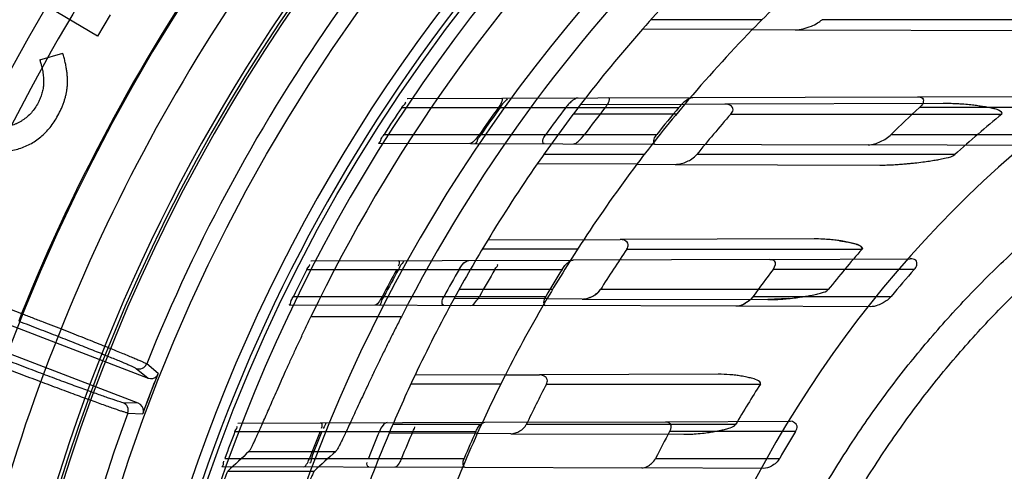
# Model space of a CAD drawing. Header units: millimetres. Extents: x 0 to 297, y 0 to 210.
# Tile 24 of 256: x 142.561 to 142.852, y 91.137 to 91.271. Entities that reach past the tile are written whole.
import ezdxf

# ---------------------------------------------------------------- set-up
doc = ezdxf.new("R2010")
doc.units = ezdxf.units.MM
doc.header["$LTSCALE"] = 16.335
doc.layers.get('0').update_dxf_attribs({"linetype": 'CONTINUOUS'})
for name, color, linetype in [('01_GLOBAL', 7, 'CONTINUOUS'), ('INTFCLR_144815', 7, 'CONTINUOUS'), ('INTFCLR_72935', 7, 'CONTINUOUS')]:
    doc.layers.add(name, color=color, linetype=linetype)

msp = doc.modelspace()

# ---------------------------------------------------------------- linework, layer by layer
at = {"color": 7, "linetype": 'Continuous'}
msp.add_circle((144.2368034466, 92.193132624), 3.04, dxfattribs=at)
at = {"color": 9, "linetype": 'Continuous'}
msp.add_arc((144.2368034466, 92.193132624), 3.001038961, 182.9674534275, 267.0325465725, dxfattribs=at)
at = {"layer": '01_GLOBAL', "color": 7, "linetype": 'Continuous'}
msp.add_circle((144.2368034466, 92.193132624), 3.08, dxfattribs=at)
at = {"layer": 'INTFCLR_144815', "color": 6, "linetype": 'Continuous'}
for p, q in [((142.5835771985, 91.26602330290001), (142.5570705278, 91.28182961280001)), ((142.5873398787, 91.27232750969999), (142.5835771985, 91.26602330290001)), ((142.5665295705, 91.2589967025), (142.573337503, 91.26097344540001)), ((142.4963545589, 91.2039211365), (142.5985844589, 91.16467875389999)), ((142.5957175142, 91.15721011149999), (142.4934768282, 91.19645663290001)), ((142.601283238, 91.16537463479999), (142.6015802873, 91.16604014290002)), ((142.5972574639, 91.15488713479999), (142.5970346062, 91.1541984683))]:
    msp.add_line(p, q, dxfattribs=at)
at = {"layer": 'INTFCLR_144815', "color": 9, "linetype": 'Continuous'}
for p, q in [((142.5370463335, 91.1930709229), (142.5611361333, 91.1838237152)), ((142.5611361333, 91.1838237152), (142.5602761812, 91.1815834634)), ((142.6736457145, 91.18286754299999), (142.6468510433, 91.18286754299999)), ((142.601600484, 91.16609030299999), (142.5981872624, 91.1688960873)), ((142.5951030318, 91.1675484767), (142.5985844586, 91.1646787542)), ((142.5957175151, 91.1572101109), (142.5912100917, 91.15740702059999)), ((142.5926004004, 91.15434181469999), (142.5970143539, 91.1541430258)), ((142.6284853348, 91.1429223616), (142.6541888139, 91.1429223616)), ((142.622276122, 91.1371196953), (142.6478238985, 91.1371196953))]:
    msp.add_line(p, q, dxfattribs=at)
at = {"layer": 'INTFCLR_144815', "color": 6, "linetype": 'Continuous'}
for radius in [0.5104906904, 0.4864760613]:
    msp.add_circle((143.076579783, 90.97690896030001), radius, dxfattribs=at)
for centre, radius, start, end in [((143.076579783, 90.97690896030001), 0.7037433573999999, 313.9937911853, 154.5150993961), ((143.076579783, 90.97690896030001), 0.6797433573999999, 312.9543589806, 154.5144414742), ((143.076579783, 90.97690896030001), 0.6747273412, 71.6563998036, 156.0440844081), ((143.076579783, 90.97690896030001), 0.6638812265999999, 70.9981667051, 162.0018332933), ((143.076579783, 90.97690896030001), 0.6572577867, 108.7136429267, 257.7559644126), ((143.076579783, 90.97690896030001), 0.5288304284, 45.0000000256, 314.9999999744), ((143.076579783, 90.97690896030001), 0.5278840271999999, 44.999999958, 315.000000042), ((143.076579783, 90.97690896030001), 0.5271191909, 44.99999997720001, 315.0000000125), ((143.076579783, 90.97690896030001), 0.4765351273, 115.6072723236, 154.3927276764), ((143.076579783, 90.97690896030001), 0.4525204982, 117.0737153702, 152.9262846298), ((143.076579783, 90.97690896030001), 0.488, 126.3221328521, 169.3673701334), ((143.0769374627, 90.9761686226), 0.62608, 144.5520789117, 158.3604875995), ((142.5959595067, 91.1697911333), 0.0024007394, 249.0980467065, 338.1112070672), ((143.076579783, 90.97690896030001), 0.5112679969, 158.2829108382, 159.7170891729), ((143.076579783, 90.97690896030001), 0.5112984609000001, 158.3705704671, 159.6294295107), ((142.5994459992, 91.16691916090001), 0.002400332, 248.9659346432, 319.9469726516), ((142.5903459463, 91.1551673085), 0.0024007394, 339.8892237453, 68.9019535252), ((142.594858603, 91.1549686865), 0.0024003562, 358.0529287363, 69.0332307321)]:
    msp.add_arc(centre, radius, start, end, dxfattribs=at)
at = {"layer": 'INTFCLR_144815', "color": 9, "linetype": 'Continuous'}
for centre, radius, start, end in [((143.076579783, 90.97690896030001), 0.6987965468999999, 71.617857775, 156.0236179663), ((143.0765797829, 90.97690896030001), 0.6907968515, 71.6178577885, 156.0236179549), ((143.076579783, 90.97690896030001), 0.6611483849, 70.768222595, 162.2317774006), ((143.076579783, 90.97690896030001), 0.6528896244, 125.9035433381, 247.5002459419), ((143.0765797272, 90.9769089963), 0.5889772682, 125.9035433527, 247.5002459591), ((143.076579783, 90.97690896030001), 0.6532473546, 137.7076787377, 162.2317774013), ((143.0765797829, 90.97690896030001), 0.5550226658, 128.484146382, 209.9999999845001), ((143.076579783, 90.97690896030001), 0.4911103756, 128.4841463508, 246.0405071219), ((143.0769374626, 90.9761686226), 0.6217776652, 144.6884762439, 158.2234804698), ((143.0765797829, 90.97690896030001), 0.5429069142, 138.4596802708, 165.5403197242), ((143.0769374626, 90.9761686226), 0.5818324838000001, 144.7941622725, 158.1121101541), ((143.0765797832, 90.9769089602), 0.555424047, 144.8720266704, 158.1279733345), ((143.0765797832, 90.9769089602), 0.5154788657, 144.86643825, 158.1335617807), ((143.0765797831, 90.97690896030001), 0.5554240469, 159.8720266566, 203.1279733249), ((143.076579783, 90.97690896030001), 0.5154788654, 159.8664381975, 203.1335617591)]:
    msp.add_arc(centre, radius, start, end, dxfattribs=at)
at = {"layer": 'INTFCLR_144815', "color": 6, "linetype": 'Continuous'}
for centre, major_axis, ratio, start_param, end_param in [((143.076579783, 90.27166696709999), (0, 1.0584006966), 0.7456587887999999, 0.6038052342, 0.6133947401), ((143.076579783, 90.3004464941), (0, 1.0152094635), 0.7456587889, 0.5919499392, 0.6021168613)]:
    msp.add_ellipse(centre, major_axis=major_axis, ratio=ratio, start_param=start_param, end_param=end_param, dxfattribs=at)
for points, knots in [([(142.5665295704, 91.2589967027), (142.5666300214, 91.25865362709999), (142.5668258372, 91.257984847), (142.5670918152, 91.2569999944), (142.5672923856, 91.25605065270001), (142.567467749, 91.25514637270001), (142.5675762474, 91.25428160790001), (142.5676614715, 91.2534625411), (142.5676788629, 91.25268239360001), (142.5676657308, 91.2516990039), (142.5675109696, 91.2504971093), (142.5671957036, 91.24907249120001), (142.5667017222, 91.2476553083), (142.5662591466, 91.24674540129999), (142.5660334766, 91.2462814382)], [0, 0, 0, 0, 0.08180034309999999, 0.1594588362, 0.2333335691, 0.3037802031, 0.3701372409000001, 0.4326959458, 0.4920982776, 0.5485763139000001, 0.6576061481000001, 0.7686073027, 0.8820124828, 1, 1, 1, 1]), ([(142.5721468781, 91.2429690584), (142.5723256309, 91.24332112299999), (142.57267818, 91.2440154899), (142.5731454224, 91.2450722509), (142.5735455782, 91.2461241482), (142.5739031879, 91.24716543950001), (142.5741916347, 91.2482029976), (142.5744227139, 91.2492345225), (142.5745885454, 91.2502594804), (142.5747073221, 91.25128548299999), (142.5747622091, 91.2523357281), (142.5747427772, 91.253426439), (142.5746654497, 91.2545674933), (142.5745272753, 91.25575423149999), (142.5743275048, 91.2569921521), (142.5740578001, 91.258276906), (142.5737311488, 91.2596138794), (142.5734705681, 91.26051386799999), (142.5733375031, 91.26097344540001)], [0, 0, 0, 0, 0.0637019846, 0.1256376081, 0.1863199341, 0.2452540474, 0.3032195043, 0.3599880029, 0.4157305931, 0.4706724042, 0.5265734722, 0.5852798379, 0.6465810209, 0.7110429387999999, 0.7779886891, 0.8488342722, 0.9228075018, 1, 1, 1, 1]), ([(142.5660334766, 91.2462814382), (142.5657359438, 91.2457567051), (142.5651501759, 91.2447236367), (142.5640605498, 91.2433351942), (142.5628294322, 91.24211404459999), (142.5616807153, 91.241250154), (142.5607102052, 91.2406520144), (142.559963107, 91.2402592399), (142.5592016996, 91.2399219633), (142.5584217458, 91.2396499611), (142.5576297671, 91.2394245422), (142.5568233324, 91.2392595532), (142.5560004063, 91.23914108), (142.5548835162, 91.23907269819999), (142.553466, 91.239131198), (142.551766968, 91.2394325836), (142.5505203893, 91.2398282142), (142.5498445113, 91.24010877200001), (142.5497116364, 91.2401659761)], [0, 0, 0, 0, 0.0938605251, 0.1847879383, 0.2739026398, 0.3633094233, 0.4079653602, 0.4513963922, 0.4946934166, 0.5375602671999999, 0.5799666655, 0.6228701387, 0.6656893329, 0.7093709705, 0.7970267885, 0.8859633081, 0.9774572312, 1, 1, 1, 1]), ([(142.5465243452, 91.23368811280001), (142.5466842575, 91.2336152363), (142.5474722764, 91.2332651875), (142.5489099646, 91.23273078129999), (142.5508509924, 91.2322198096), (142.5527878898, 91.23189816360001), (142.5547170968, 91.2317938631), (142.5566435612, 91.2318835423), (142.5585612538, 91.2321854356), (142.5604586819, 91.23268048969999), (142.5622947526, 91.2333629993), (142.5640413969, 91.23422109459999), (142.5656733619, 91.2352588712), (142.5671996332, 91.2364611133), (142.5686099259, 91.2378383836), (142.5699119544, 91.23938249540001), (142.5711096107, 91.24109629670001), (142.57179657, 91.2423365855), (142.5721468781, 91.2429690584)], [0, 0, 0, 0, 0.0174242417, 0.08549509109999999, 0.1517474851, 0.2161399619, 0.2797947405, 0.3429196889, 0.4069838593, 0.4718884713, 0.5370073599, 0.6008482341, 0.6644500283, 0.728379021, 0.7931222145, 0.8595165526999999, 0.92836187, 1, 1, 1, 1]), ([(142.5611361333, 91.1838237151), (142.5621932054, 91.18341685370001), (142.564307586, 91.18260112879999), (142.5674672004, 91.181377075), (142.5705941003, 91.1801606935), (142.573642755, 91.1789697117), (142.5765799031, 91.17781660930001), (142.5793862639, 91.17670927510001), (142.5820564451, 91.1756501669), (142.5845766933, 91.17464477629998), (142.5869203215, 91.1737036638), (142.5890704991, 91.1728333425), (142.5910155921, 91.1720391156), (142.5927488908, 91.1713233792), (142.5942564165, 91.1706935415), (142.5955224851, 91.1701513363), (142.5965455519, 91.1697109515), (142.5974016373, 91.1693021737), (142.5979521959, 91.1690825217), (142.5981872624, 91.1688960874)], [0, 0, 0, 0, 0.085049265, 0.17016907, 0.2544288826, 0.3369797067, 0.4159327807, 0.4913591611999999, 0.5635131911, 0.6316257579, 0.6951004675, 0.7531483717, 0.8058019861, 0.8528569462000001, 0.8939622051, 0.9284633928, 0.9563192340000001, 0.9774719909, 1, 1, 1, 1]), ([(142.6284853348, 91.1429223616), (142.6287227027, 91.14314192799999), (142.6289977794, 91.14370997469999), (142.6294607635, 91.14456780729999), (142.6299370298, 91.1455678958), (142.6305062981, 91.14678680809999), (142.6311617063, 91.1482346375), (142.6319037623, 91.149898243), (142.632723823, 91.1517559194), (142.6336228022, 91.153802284), (142.6346104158, 91.1560532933), (142.6356806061, 91.15848719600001), (142.6368356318, 91.16110042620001), (142.6380651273, 91.163863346), (142.639377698, 91.1667887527), (142.6407645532, 91.16984839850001), (142.6422195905, 91.1730219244), (142.6437232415, 91.1762632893), (142.6452709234, 91.17955485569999), (142.6463178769, 91.1817551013), (142.6468510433, 91.18286754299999)], [0, 0, 0, 0, 0.0220565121, 0.0416851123, 0.06700290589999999, 0.09741728, 0.13352119, 0.1753857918, 0.2216826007, 0.2720342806, 0.3278515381, 0.3893596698, 0.4533993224, 0.5227438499, 0.5956453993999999, 0.6721162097, 0.7518909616, 0.8337900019, 0.9158514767, 1, 1, 1, 1]), ([(142.6736457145, 91.18286754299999), (142.6730416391, 91.18168573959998), (142.6718468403, 91.17933070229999), (142.6700950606, 91.17582625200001), (142.6684004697, 91.1723869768), (142.6667806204, 91.169054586), (142.6652397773, 91.16584462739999), (142.6637910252, 91.1627928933), (142.6624347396, 91.1599089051), (142.6611782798, 91.15721811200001), (142.6600220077, 91.1547303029), (142.6589683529, 91.15246007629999), (142.6580184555, 91.15041846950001), (142.6571704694, 91.1486100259), (142.6564270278, 91.1470442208), (142.6557832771, 91.1457263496), (142.6552500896, 91.1446540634), (142.6547411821, 91.1437484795), (142.6544418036, 91.1431504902), (142.6541888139, 91.1429223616)], [0, 0, 0, 0, 0.0895851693, 0.1782446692, 0.2644460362, 0.3483747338, 0.4283368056, 0.5047777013, 0.5763909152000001, 0.6434496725, 0.7052237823, 0.7615617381, 0.8123844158, 0.8572091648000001, 0.8963887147, 0.9293516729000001, 0.9562827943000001, 0.9770066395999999, 1, 1, 1, 1]), ([(142.592600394, 91.1543417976), (142.5922870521, 91.15436126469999), (142.5916997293, 91.15458052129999), (142.5907373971, 91.1548659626), (142.58962537, 91.1552445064), (142.5882701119, 91.15570788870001), (142.5866828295, 91.1562659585), (142.5848710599, 91.1569110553), (142.5828462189, 91.1576408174), (142.5806300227, 91.1584470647), (142.5782415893, 91.1593232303), (142.5756957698, 91.16026344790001), (142.5730034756, 91.16126364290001), (142.5701860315, 91.1623159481), (142.5672739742, 91.1634092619), (142.5642912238, 91.1645345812), (142.5612596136, 91.1656831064), (142.5581816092, 91.16685391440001), (142.5561180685, 91.1676421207), (142.5550775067, 91.16804045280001)], [0, 0, 0, 0, 0.023573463, 0.046176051, 0.07570244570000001, 0.1116427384, 0.1537714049, 0.2020217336, 0.2560558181, 0.3153827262, 0.37910088, 0.4470834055, 0.5191622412, 0.5947582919, 0.6729127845, 0.7527245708, 0.8341351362, 0.9163375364, 1, 1, 1, 1]), ([(142.622276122, 91.1371196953), (142.6220682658, 91.13692345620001), (142.6218513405, 91.1362282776), (142.6214483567, 91.13538318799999), (142.6210978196, 91.13447784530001), (142.6207726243, 91.1336403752), (142.6204213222, 91.1327050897), (142.6200490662, 91.1316945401), (142.6196796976, 91.1306640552), (142.6193274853, 91.1296611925), (142.6189776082, 91.1286519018), (142.6186061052, 91.12755769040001), (142.6182101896, 91.1263687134), (142.6179403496, 91.1255431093), (142.6178088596, 91.1251361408)], [0, 0, 0, 0, 0.066994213, 0.1616304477, 0.2231243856, 0.2936763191, 0.3724047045, 0.4571979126, 0.5460893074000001, 0.6289487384, 0.7063065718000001, 0.7964378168, 0.8997668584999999, 1, 1, 1, 1]), ([(142.6478238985, 91.1371196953), (142.6476065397, 91.1369193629), (142.6473691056, 91.13620225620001), (142.6469353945, 91.13532950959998), (142.6465536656, 91.13439055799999), (142.6461977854, 91.13351943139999), (142.6458114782, 91.13253956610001), (142.6453960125, 91.1314633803), (142.6449584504, 91.1303031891), (142.6445042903, 91.1290725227), (142.6440409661, 91.1277893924), (142.6435753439, 91.126471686), (142.6432680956, 91.12558303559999), (142.6431152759, 91.1251361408)], [0, 0, 0, 0, 0.0688129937, 0.1667265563, 0.2306250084, 0.3039041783, 0.3860176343, 0.4757390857, 0.572474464, 0.6746619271, 0.7811147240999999, 0.8900515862, 1, 1, 1, 1])]:
    msp.add_open_spline(points, degree=3, knots=knots, dxfattribs=at)
at = {"layer": 'INTFCLR_144815', "color": 9, "linetype": 'Continuous'}
for points, knots in [([(142.5602761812, 91.1815834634), (142.5612617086, 91.1812051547), (142.5632257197, 91.1804495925), (142.5661534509, 91.1793183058), (142.5690388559, 91.178198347), (142.5718604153, 91.1770980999), (142.5745971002, 91.1760257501), (142.5772293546, 91.17498895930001), (142.5797390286, 91.1739949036), (142.5821087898, 91.1730504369), (142.5843217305, 91.17216234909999), (142.5863618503, 91.17133699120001), (142.5882145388, 91.1705805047), (142.5898666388, 91.1698977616), (142.5913075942, 91.16929480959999), (142.5925243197, 91.1687724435), (142.5935160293, 91.16834480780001), (142.5943447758, 91.1679456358), (142.5948801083, 91.16773225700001), (142.5951030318, 91.1675484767)], [0, 0, 0, 0, 0.0843226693, 0.1680898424, 0.2507128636, 0.3315559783, 0.4099994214, 0.48549681, 0.55753727, 0.6256198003, 0.6892684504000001, 0.7480054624, 0.8014118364, 0.8491164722, 0.8908026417, 0.9261630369, 0.9549373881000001, 0.9769222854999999, 1, 1, 1, 1]), ([(142.5912100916, 91.15740702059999), (142.5909208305, 91.1574196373), (142.5903791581, 91.1576197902), (142.5894947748, 91.1578781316), (142.588470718, 91.1582242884), (142.5872164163, 91.1586504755), (142.5857416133, 91.1591667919), (142.5840563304, 91.1597651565), (142.5821725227, 91.1604429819), (142.5801034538, 91.1611950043), (142.5778642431, 91.1620159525), (142.5754709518, 91.1628998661), (142.5729403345, 91.16384060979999), (142.5702896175, 91.16483177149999), (142.5675375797, 91.16586635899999), (142.5647049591, 91.1669365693), (142.5618134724, 91.168034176), (142.5588842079, 91.1691511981), (142.556921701, 91.16990288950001), (142.5559374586, 91.17028070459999)], [0, 0, 0, 0, 0.0231275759, 0.0451535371, 0.0739556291, 0.1093267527, 0.1510233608, 0.198750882, 0.2521830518, 0.3109402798, 0.3746024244, 0.4426883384, 0.5147332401, 0.5902585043, 0.6687402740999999, 0.7495811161, 0.8321331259, 0.9157872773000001, 1, 1, 1, 1])]:
    msp.add_open_spline(points, degree=3, knots=knots, dxfattribs=at)
at = {"layer": 'INTFCLR_72935', "color": 9, "linetype": 'Continuous'}
for p, q in [((142.7805146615, 91.2709089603), (142.7475537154, 91.2709089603)), ((142.8915342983, 91.2709089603), (142.7982541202, 91.2709089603)), ((142.7776079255, 91.26795257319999), (142.7450355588, 91.26806627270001)), ((142.7902673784, 91.2679083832), (142.8605553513, 91.2676630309)), ((142.6754393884, 91.24750871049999), (142.7600178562, 91.2478039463)), ((142.8265465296, 91.2480361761), (142.8771574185, 91.24821284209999)), ((142.6737401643, 91.24490896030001), (142.7558228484, 91.24490896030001)), ((142.7575332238, 91.2457952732), (142.7266479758, 91.24568746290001)), ((142.8341737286, 91.2460628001), (142.7694425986, 91.245836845)), ((142.8779130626, 91.24490896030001), (142.827115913, 91.24490896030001)), ((142.7551228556, 91.24290896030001), (142.7245312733, 91.24290896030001)), ((142.7712368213, 91.24290896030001), (142.8515374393, 91.24290896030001)), ((142.6685307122, 91.23690896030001), (142.7493179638, 91.23690896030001)), ((142.8187529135, 91.23690896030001), (142.8674972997, 91.23690896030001)), ((142.6668633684, 91.23433914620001), (142.7487500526, 91.2340533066)), ((142.8587514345, 91.2336693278), (142.8119728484, 91.2338326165)), ((142.745559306, 91.23090896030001), (142.715777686, 91.23090896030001)), ((142.8375798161, 91.23090896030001), (142.7611315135, 91.23090896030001)), ((142.7434016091, 91.22807197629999), (142.7138684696, 91.2281750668)), ((142.7547219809, 91.22803246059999), (142.8153371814, 91.22782087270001)), ((142.7276537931, 91.20569097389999), (142.6992227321, 91.20559173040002)), ((142.7959481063, 91.20592936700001), (142.7385015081, 91.20572883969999)), ((142.7258454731, 91.20290896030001), (142.6976099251, 91.20290896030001)), ((142.7404015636, 91.20290896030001), (142.8101060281, 91.20290896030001)), ((142.646892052, 91.1994090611), (142.7244879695, 91.19967992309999)), ((142.7827959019, 91.19988345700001), (142.8244039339, 91.20002869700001)), ((142.6456444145, 91.19690896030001), (142.7212451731, 91.19690896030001)), ((142.8255655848, 91.19690896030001), (142.7837453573, 91.19690896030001)), ((142.6416527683, 91.18890896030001), (142.7164239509, 91.18890896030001)), ((142.7183974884, 91.1909089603), (142.6907065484, 91.1909089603)), ((142.8000917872, 91.1909089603), (142.732600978, 91.1909089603)), ((142.7778810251, 91.18890896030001), (142.8187441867, 91.18890896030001)), ((142.6404167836, 91.1864314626), (142.7162926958, 91.18616660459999)), ((142.7167722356, 91.1881649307), (142.6892498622, 91.1882610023)), ((142.7272349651, 91.18812840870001), (142.7821790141, 91.1879366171)), ((142.8125214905, 91.1858307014), (142.7727373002, 91.185969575)), ((142.7044474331, 91.1656099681), (142.677679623, 91.16551653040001)), ((142.7675275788, 91.1658301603), (142.7145935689, 91.1656453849)), ((142.7030900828, 91.1629089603), (142.6764571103, 91.1629089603)), ((142.7166160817, 91.1629089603), (142.7800112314, 91.1629089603)), ((142.6252329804, 91.1513334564), (142.6983172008, 91.1515885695)), ((142.6973508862, 91.1509089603), (142.6710946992, 91.1509089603)), ((142.7726336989, 91.1509089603), (142.710637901, 91.1509089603)), ((142.7518517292, 91.151775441), (142.7889141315, 91.15190481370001)), ((142.6243382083, 91.1489089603), (142.6957327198, 91.1489089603)), ((142.6961362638, 91.1482369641), (142.6699969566, 91.14832820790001)), ((142.7060207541, 91.14820246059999), (142.7573238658, 91.1480233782)), ((142.7903948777, 91.1489089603), (142.7531054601, 91.1489089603)), ((142.6213758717, 91.14090896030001), (142.692226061, 91.14090896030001)), ((142.7489629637, 91.14090896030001), (142.7857187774, 91.14090896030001)), ((142.6204812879, 91.1385010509), (142.6924383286, 91.1382498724)), ((142.7808709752, 91.137941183), (142.7448348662, 91.1380669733))]:
    msp.add_line(p, q, dxfattribs=at)
at = {"layer": 'INTFCLR_72935', "color": 6, "linetype": 'Continuous'}
for p, q in [((142.7776079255, 91.26795257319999), (142.7902673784, 91.2679083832)), ((142.6754046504, 91.2475085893), (142.6754393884, 91.24750871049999)), ((142.7600178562, 91.2478039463), (142.8265465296, 91.2480361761)), ((142.7694425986, 91.245836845), (142.7575332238, 91.2457952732)), ((142.6668633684, 91.23433914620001), (142.6668295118, 91.2343392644)), ((142.7487500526, 91.2340533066), (142.8119728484, 91.2338326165)), ((142.7434016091, 91.22807197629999), (142.7547219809, 91.22803246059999)), ((142.7276537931, 91.20569097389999), (142.7385015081, 91.20572883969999)), ((142.6468596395, 91.199408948), (142.646892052, 91.1994090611)), ((142.7827959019, 91.19988345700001), (142.7244879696, 91.19967992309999)), ((142.6404167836, 91.1864314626), (142.6403849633, 91.1864315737)), ((142.7727373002, 91.185969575), (142.7162926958, 91.18616660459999)), ((142.7272349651, 91.18812840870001), (142.7167722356, 91.1881649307)), ((142.7044474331, 91.1656099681), (142.7145935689, 91.1656453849)), ((142.6252021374, 91.1513333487), (142.6252329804, 91.1513334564)), ((142.6983172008, 91.1515885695), (142.7518517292, 91.151775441)), ((142.7060207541, 91.14820246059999), (142.6961362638, 91.1482369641)), ((142.6204812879, 91.1385010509), (142.6204508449, 91.1385011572)), ((142.6924383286, 91.1382498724), (142.7448348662, 91.1380669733))]:
    msp.add_line(p, q, dxfattribs=at)
at = {"layer": 'INTFCLR_72935', "color": 7, "linetype": 'Continuous'}
for p, q in [((142.6907387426, 91.19690896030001), (142.6914336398, 91.19794314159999)), ((142.7272349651, 91.18812840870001), (142.7286363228, 91.1883148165)), ((142.7882046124, 91.1882551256), (142.7821790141, 91.1879366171))]:
    msp.add_line(p, q, dxfattribs=at)
at = {"layer": 'INTFCLR_72935', "color": 6, "linetype": 'Continuous'}
for centre, radius, start, end in [((143.076579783, 90.97690896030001), 0.4827613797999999, 90, 270.0000000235), ((143.076579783, 90.97690896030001), 0.4587930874, 90, 270.0000000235), ((143.076579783, 90.97690896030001), 0.441241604, 135.5673519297, 138.7108679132), ((143.076579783, 90.97690896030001), 0.417241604, 132.8288179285, 135.7698571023), ((143.0765422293, 90.9769155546), 0.4838077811, 146.3632709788, 147.4938671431), ((143.0760471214, 90.97691675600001), 0.459822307, 144.3510878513, 145.5686173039), ((143.0765411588, 90.97691656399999), 0.4598017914, 144.3492248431, 145.5668357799), ((143.076579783, 90.97690896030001), 0.441241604, 142.4725577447, 145.2879487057), ((143.0772384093, 90.97691743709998), 0.4447225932, 142.9433906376, 144.2241999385), ((143.0760459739, 90.9769180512), 0.4344930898, 141.9179137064, 143.2462138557), ((143.076579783, 90.97690896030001), 0.417241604, 139.8764540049, 142.9895536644), ((143.0772370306, 90.9769190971), 0.4184801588, 140.1792081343, 141.5909425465), ((143.0754596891, 90.9769253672), 0.3653626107, 132.8216603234, 134.636638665), ((143.0748867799, 90.97694771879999), 0.4036566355, 138.7854969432, 141.0124388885), ((143.0657963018, 90.97957986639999), 0.3394835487, 129.133675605, 132.2406565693), ((143.076579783, 90.97690896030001), 0.441241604, 148.7836486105, 151.3802865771), ((143.076579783, 90.97690896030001), 0.417241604, 146.7481499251, 149.581270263), ((143.0748980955, 90.97693451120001), 0.4036736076, 145.9583812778, 147.9899526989), ((143.0671804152, 90.9781967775), 0.3414422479, 138.8428562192, 141.4658165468), ((143.0765433, 90.9769136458), 0.4838096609, 152.9534276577, 154.0122375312), ((143.0760486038, 90.976914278), 0.4598248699, 151.4169919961, 152.5461806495), ((143.0765425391, 90.9769141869), 0.4598042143, 151.4155767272, 152.5448306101), ((143.0772398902, 90.97691473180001), 0.4447253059, 150.3517171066, 151.5308322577), ((143.0760476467, 90.9769150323), 0.4344961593, 149.5810094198, 150.7968608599), ((143.0772387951, 90.976915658), 0.4184835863, 148.2851874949, 149.5640429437), ((143.0754625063, 90.9769187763), 0.3653690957, 142.9792673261, 144.534804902), ((143.075460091, 90.97692200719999), 0.3329287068, 138.6419146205, 140.4513055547), ((143.076579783, 90.97690896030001), 0.441241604, 154.6943264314, 157.139241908), ((143.076579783, 90.97690896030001), 0.417241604, 153.1113287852, 155.7561731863), ((143.0749076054, 90.9769255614), 0.4036863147, 152.5668957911, 154.4698103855), ((143.0681086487, 90.9775205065), 0.3425915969, 147.2390332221, 149.5950478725), ((143.076544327, 90.9769121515), 0.4838111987, 159.1756644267, 160.1859514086), ((143.076049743, 90.9769125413), 0.4598266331, 158.0346236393, 159.1054969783), ((143.0765437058, 90.97691246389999), 0.4598059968, 158.0335761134, 159.1045049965), ((143.0772412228, 90.9769127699), 0.4447273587, 157.2478700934, 158.3610402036), ((143.0760488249, 90.97691303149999), 0.4344981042, 156.6810239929, 157.8249472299), ((143.0772402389, 90.97691333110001), 0.4184859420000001, 155.7326455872, 156.9285663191), ((143.0754644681, 90.9769150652), 0.3653727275, 151.9179532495, 153.3307160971), ((143.0754626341, 90.9769166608), 0.3329338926, 148.8958099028, 150.490546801)]:
    msp.add_arc(centre, radius, start, end, dxfattribs=at)
at = {"layer": 'INTFCLR_72935', "color": 9, "linetype": 'Continuous'}
for radius, start, end in [(0.3372409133, 90.00000000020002, 157.5066823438), (0.441241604, 138.7108679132, 142.4725577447), (0.417241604, 135.7698571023, 139.8764540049), (0.441241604, 145.2879487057, 148.7836486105), (0.417241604, 142.9895536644, 146.7481499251), (0.441241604, 151.3802865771, 154.6943264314), (0.417241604, 149.581270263, 153.1113287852), (0.441241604, 157.139241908, 160.3263098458), (0.417241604, 155.7561731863, 159.1304001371)]:
    msp.add_arc((143.076579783, 90.97690896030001), radius, start, end, dxfattribs=at)
at = {"layer": 'INTFCLR_72935', "color": 7, "linetype": 'Continuous'}
msp.add_arc((142.8343402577, 91.17355321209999), 0.07251000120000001, 86.5013562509, 90.1315880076, dxfattribs=at)
at = {"layer": 'INTFCLR_72935', "color": 6, "linetype": 'Continuous'}
for points, knots in [([(142.7719613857, 91.07259711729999), (142.7729006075, 91.07546244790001), (142.7748635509, 91.08116576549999), (142.778058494, 91.0896299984), (142.7815012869, 91.0979964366), (142.7851889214, 91.1062577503), (142.7891181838, 91.1144067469), (142.7932856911, 91.12243640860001), (142.797687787, 91.1303396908), (142.8023207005, 91.1381098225), (142.8071803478, 91.1457399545), (142.8122625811, 91.15322357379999), (142.8175629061, 91.1605540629), (142.8230768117, 91.16772518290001), (142.8287994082, 91.1747305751), (142.8347258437, 91.1815643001), (142.8408508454, 91.1882202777), (142.8471692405, 91.1946928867), (142.8536753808, 91.2009763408), (142.8603637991, 91.2070653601), (142.8672284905, 91.21295447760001), (142.8742637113, 91.21863876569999), (142.8814631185, 91.22411309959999), (142.8888207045, 91.2293729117), (142.8963298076, 91.2344134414), (142.9039841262, 91.23923046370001), (142.9117767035, 91.24381961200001), (142.9197010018, 91.2481770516), (142.9277499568, 91.25229891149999), (142.9359167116, 91.25618169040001), (142.9441940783, 91.2598219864), (142.9525749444, 91.26321668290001), (142.9610520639, 91.26636285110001), (142.9696180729, 91.2692577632), (142.9782655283, 91.2718989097), (142.9869869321, 91.274284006), (142.9957747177, 91.276410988), (143.0046212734, 91.2782780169), (143.0135189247, 91.27988347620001), (143.0224599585, 91.2812259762), (143.0314366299, 91.28230435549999), (143.0404411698, 91.2831176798), (143.0494657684, 91.2836652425), (143.0585026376, 91.28394656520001), (143.0675438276, 91.283961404), (143.0735691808, 91.2837936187), (143.076579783, 91.28366535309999)], [0, 0, 0, 0, 0.0227356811, 0.0454710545, 0.0682062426, 0.09094098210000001, 0.1136756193, 0.1364096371, 0.1591436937, 0.1818769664, 0.2046103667, 0.2273428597, 0.2500755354, 0.2728072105, 0.2955391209, 0.3182699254, 0.3410011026, 0.3637310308, 0.3864614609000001, 0.4091905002, 0.4319201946, 0.4546483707, 0.4773773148, 0.5001046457, 0.5228327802, 0.5455591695, 0.5682859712, 0.5910108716, 0.6137361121, 0.6364602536, 0.6591836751, 0.681906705, 0.7046293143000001, 0.7273515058, 0.750073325, 0.77279473, 0.7955158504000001, 0.8182366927, 0.8409573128, 0.8636777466, 0.886398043, 0.9091183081, 0.9318386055, 0.9545589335, 0.9772794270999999, 1, 1, 1, 1]), ([(143.076579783, 90.6788378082), (143.0706361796, 90.6785939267), (143.0587312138, 90.67846285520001), (143.0408986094, 90.6793334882), (143.0231177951, 90.6812750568), (143.005397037, 90.68429488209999), (142.9878404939, 90.6883930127), (142.9708282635, 90.6934674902), (142.954190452, 90.6995181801), (142.9379335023, 90.7065396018), (142.9218630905, 90.71466341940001), (142.9063150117, 90.7237411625), (142.8913522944, 90.73373415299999), (142.8770245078, 90.7446057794), (142.8633842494, 90.75631563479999), (142.8504757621, 90.7688238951), (142.8383489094, 90.7820799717), (142.8270447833, 90.7960384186), (142.8166104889, 90.8106371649), (142.8070760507, 90.8258289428), (142.7984715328, 90.8415649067), (142.7908296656, 90.8577847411), (142.7841805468, 90.87441960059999), (142.7785433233, 90.8914150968), (142.7739343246, 90.90871884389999), (142.7703697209, 90.92627141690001), (142.7678635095, 90.94400607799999), (142.7664253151, 90.96185115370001), (142.7660590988, 90.9797319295), (142.7667629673, 90.9975852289), (142.768531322, 91.01535223), (142.7713575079, 91.0329799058), (142.7752315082, 91.0504072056), (142.7801399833, 91.0675728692), (142.7860640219, 91.0844106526), (142.7929796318, 91.10085445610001), (142.8008581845, 91.1168430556), (142.809672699, 91.13232707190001), (142.8193875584, 91.14724626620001), (142.8299665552, 91.1615489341), (142.84136955, 91.1751863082), (142.8535663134, 91.18812312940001), (142.8665039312, 91.2003024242), (142.8801433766, 91.21169022), (142.8944288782, 91.2222412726), (142.9093126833, 91.2319198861), (142.9247350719, 91.2406901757), (142.9406255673, 91.2485161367), (142.9566024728, 91.2552379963), (142.9721610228, 91.2607549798), (142.9866090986, 91.2650249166), (142.9996894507, 91.26821723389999), (143.0113403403, 91.27054543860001), (143.0224063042, 91.2723291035), (143.0338445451, 91.27374486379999), (143.0465618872, 91.2748000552), (143.060970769, 91.2753422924), (143.0711500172, 91.2752029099), (143.076579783, 91.2749801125)], [0, 0, 0, 0, 0.0185657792, 0.0371317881, 0.0556907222, 0.0743562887, 0.09320238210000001, 0.1119235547, 0.1297297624, 0.1484268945, 0.1671582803, 0.1858963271, 0.2045840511, 0.2232805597, 0.2419956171, 0.2606571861, 0.279345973, 0.2980347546, 0.3166822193, 0.3353169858, 0.3539795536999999, 0.37262367, 0.3912431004, 0.4098577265, 0.4284753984, 0.447098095, 0.4657246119, 0.4843422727, 0.5029402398, 0.5215093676, 0.5400730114, 0.5586323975, 0.5771953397, 0.5957586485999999, 0.6143210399, 0.632871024, 0.6514010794, 0.6699183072, 0.6884459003, 0.706933, 0.7254083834, 0.7438943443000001, 0.7623915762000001, 0.7808313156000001, 0.7993174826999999, 0.8177867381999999, 0.836209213, 0.8546573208, 0.8730372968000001, 0.8902751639, 0.9061519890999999, 0.920037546, 0.9322836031, 0.9432240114, 0.9550134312, 0.9682465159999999, 0.9830392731, 1, 1, 1, 1]), ([(142.7902673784, 91.2679083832), (142.7910705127, 91.2679055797), (142.7927234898, 91.2681585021), (142.7949597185, 91.2688820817), (142.7968375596, 91.2698107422), (142.7978546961, 91.2705330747), (142.7982541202, 91.2709089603)], [0, 0, 0, 0, 0.2777089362, 0.57219334, 0.8103471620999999, 1, 1, 1, 1]), ([(142.7032702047, 91.24760585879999), (142.7037299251, 91.2476074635), (142.703138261, 91.2458542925), (142.7026947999, 91.2453285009), (142.7023938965, 91.24490896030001)], [0, 0, 0, 0, 0.4710206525, 1, 1, 1, 1]), ([(142.7048183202, 91.2476112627), (142.7053231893, 91.24761302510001), (142.7034376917, 91.24604153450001), (142.7032614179, 91.24539427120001), (142.7029133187, 91.24490896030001)], [0, 0, 0, 0, 0.4580937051, 1, 1, 1, 1]), ([(142.7259698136, 91.24768509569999), (142.7254250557, 91.24768319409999), (142.7244654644, 91.24706089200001), (142.723304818, 91.2460783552), (142.7226351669, 91.245310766), (142.7223317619, 91.24490896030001)], [0, 0, 0, 0, 0.3511527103, 0.6754504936, 1, 1, 1, 1]), ([(142.7340443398, 91.24490896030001), (142.7343996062, 91.2453623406), (142.734928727, 91.2458728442), (142.7354981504, 91.24771835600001), (142.7350413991, 91.2477167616)], [0, 0, 0, 0, 0.5577290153, 1, 1, 1, 1]), ([(142.7600178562, 91.2478039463), (142.7593624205, 91.24780165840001), (142.7582599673, 91.24714043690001), (142.7569176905, 91.2461017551), (142.7561676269, 91.24532247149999), (142.7558228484, 91.24490896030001)], [0, 0, 0, 0, 0.3798405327, 0.6879921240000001, 1, 1, 1, 1]), ([(142.8265465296, 91.2480361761), (142.8270490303, 91.2480379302), (142.8282934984, 91.2479932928), (142.8283724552, 91.2459882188), (142.8275328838, 91.24529537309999), (142.827115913, 91.24490896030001)], [0, 0, 0, 0, 0.3239263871, 0.6335380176, 1, 1, 1, 1]), ([(142.7712368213, 91.24290896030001), (142.7715514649, 91.24326819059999), (142.772240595, 91.24417022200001), (142.771204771, 91.24581851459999), (142.7700254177, 91.24583887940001), (142.7694425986, 91.245836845)], [0, 0, 0, 0, 0.3050496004, 0.627698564, 1, 1, 1, 1]), ([(142.6668633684, 91.23433914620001), (142.6673472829, 91.23433745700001), (142.6675752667, 91.2358181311), (142.6682420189, 91.2364559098), (142.6685307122, 91.23690896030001)], [0, 0, 0, 0, 0.4739033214, 1, 1, 1, 1]), ([(142.696783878, 91.23690896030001), (142.6964255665, 91.2363862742), (142.6956073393, 91.2354642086), (142.6946157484, 91.2342422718), (142.6939373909, 91.2342446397)], [0, 0, 0, 0, 0.4829841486, 1, 1, 1, 1]), ([(142.6954402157, 91.2342393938), (142.6959396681, 91.2342376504), (142.6962377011, 91.2357687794), (142.6969717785, 91.2364259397), (142.6973029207, 91.23690896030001)], [0, 0, 0, 0, 0.4602907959, 1, 1, 1, 1]), ([(142.7159346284, 91.2341678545), (142.7154463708, 91.23416955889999), (142.7155604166, 91.2359138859), (142.716136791, 91.23650183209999), (142.71643016, 91.23690896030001)], [0, 0, 0, 0, 0.4931546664, 1, 1, 1, 1]), ([(142.7247006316, 91.23413725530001), (142.7251899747, 91.2341355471), (142.7264097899, 91.2351736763), (142.7273587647, 91.2361522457), (142.7279239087, 91.23690896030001)], [0, 0, 0, 0, 0.3412916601, 1, 1, 1, 1]), ([(142.7493179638, 91.23690896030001), (142.7489659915, 91.2364650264), (142.7482576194, 91.2358711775), (142.7482638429, 91.2340550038), (142.7487500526, 91.2340533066)], [0, 0, 0, 0, 0.5381488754, 1, 1, 1, 1]), ([(142.8119728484, 91.2338326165), (142.8125999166, 91.2338304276), (142.813847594, 91.2340716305), (142.8156047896, 91.2347436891), (142.8172717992, 91.2356680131), (142.8182909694, 91.2364528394), (142.8187529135, 91.23690896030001)], [0, 0, 0, 0, 0.2480974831, 0.494923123, 0.7431543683, 1, 1, 1, 1]), ([(142.7547219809, 91.22803246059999), (142.7553378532, 91.2280303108), (142.7565403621, 91.22822166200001), (142.7582032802, 91.22880155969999), (142.7597788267, 91.2296416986), (142.7607266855, 91.23040881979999), (142.7611315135, 91.23090896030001)], [0, 0, 0, 0, 0.2567819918, 0.5014538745, 0.7317219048, 1, 1, 1, 1]), ([(142.7404015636, 91.20290896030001), (142.7406720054, 91.2033092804), (142.741157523, 91.20437412), (142.7399450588, 91.2056608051), (142.7389521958, 91.20573041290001), (142.7385015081, 91.20572883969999)], [0, 0, 0, 0, 0.3319554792, 0.6903204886, 1, 1, 1, 1]), ([(142.6741650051, 91.19950426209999), (142.6746325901, 91.1995058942), (142.6731241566, 91.1979905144), (142.6730277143, 91.197359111), (142.672782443, 91.19690896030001)], [0, 0, 0, 0, 0.4770224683, 1, 1, 1, 1]), ([(142.7212451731, 91.19690896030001), (142.7214852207, 91.19729740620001), (142.7220363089, 91.19804893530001), (142.7230511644, 91.1990447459), (142.7239549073, 91.1996780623), (142.7244879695, 91.19967992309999)], [0, 0, 0, 0, 0.3143293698, 0.6330567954, 1, 1, 1, 1]), ([(142.7827959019, 91.19988345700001), (142.7832508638, 91.1998850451), (142.7848642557, 91.19959134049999), (142.7842664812, 91.1975999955), (142.7837453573, 91.19690896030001)], [0, 0, 0, 0, 0.3445474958, 1, 1, 1, 1]), ([(142.8255655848, 91.19690896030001), (142.8258971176, 91.19728556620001), (142.8265796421, 91.19807445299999), (142.8262008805, 91.1999450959), (142.8249529, 91.2000306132), (142.8244039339, 91.20002869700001)], [0, 0, 0, 0, 0.3262940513, 0.6429935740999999, 1, 1, 1, 1]), ([(142.6404167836, 91.1864314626), (142.6408687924, 91.18642988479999), (142.6409157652, 91.187865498), (142.641446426, 91.1884856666), (142.6416527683, 91.18890896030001)], [0, 0, 0, 0, 0.4897624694, 1, 1, 1, 1]), ([(142.6680079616, 91.18890896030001), (142.6677550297, 91.18842212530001), (142.6671484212, 91.1875480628), (142.6663608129, 91.1863409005), (142.6657583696, 91.1863430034)], [0, 0, 0, 0, 0.4766182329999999, 1, 1, 1, 1]), ([(142.6671585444, 91.1863381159), (142.6676215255, 91.18633649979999), (142.6677135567, 91.1878198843), (142.6682912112, 91.1884585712), (142.6685252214, 91.18890896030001)], [0, 0, 0, 0, 0.4770384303, 1, 1, 1, 1]), ([(142.6861770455, 91.1862717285), (142.6857165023, 91.1862733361), (142.6856225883, 91.1878286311), (142.6860666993, 91.1884906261), (142.686293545, 91.18890896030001)], [0, 0, 0, 0, 0.4918121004, 1, 1, 1, 1]), ([(142.6942652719, 91.1862434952), (142.6948736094, 91.1862413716), (142.695784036, 91.187437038), (142.6964713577, 91.1883604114), (142.696777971, 91.18890896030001)], [0, 0, 0, 0, 0.4918806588, 1, 1, 1, 1]), ([(142.7164239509, 91.18890896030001), (142.7161783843, 91.1884910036), (142.7156674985, 91.1878063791), (142.7157964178, 91.18616833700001), (142.7162926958, 91.18616660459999)], [0, 0, 0, 0, 0.494127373, 1, 1, 1, 1]), ([(142.8187441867, 91.18890896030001), (142.8184119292, 91.1885065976), (142.8176457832, 91.1877962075), (142.8163081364, 91.18691674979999), (142.8146274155, 91.1861451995), (142.8132962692, 91.1858279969), (142.8125214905, 91.1858307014)], [0, 0, 0, 0, 0.2201986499, 0.4369499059, 0.6730521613, 1, 1, 1, 1]), ([(142.7166160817, 91.1629089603), (142.7168257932, 91.16331295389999), (142.7172424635, 91.16480934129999), (142.7154795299, 91.1656484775), (142.7145935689, 91.1656453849)], [0, 0, 0, 0, 0.3393966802, 1, 1, 1, 1]), ([(142.669432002, 91.15148774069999), (142.6689578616, 91.1514860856), (142.667974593, 91.1505347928), (142.6673937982, 91.1495627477), (142.667119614, 91.1489089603)], [0, 0, 0, 0, 0.4007646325, 1, 1, 1, 1]), ([(142.6957327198, 91.1489089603), (142.6959262, 91.1493381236), (142.6965436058, 91.1503711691), (142.6975246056, 91.15158580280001), (142.6983172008, 91.1515885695)], [0, 0, 0, 0, 0.37262575, 1, 1, 1, 1]), ([(142.7060207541, 91.14820246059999), (142.7064965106, 91.1482007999), (142.7074667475, 91.1483759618), (142.7091518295, 91.1491288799), (142.7102569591, 91.1501113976), (142.710637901, 91.1509089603)], [0, 0, 0, 0, 0.2571984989, 0.5221753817, 1, 1, 1, 1]), ([(142.7518517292, 91.151775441), (142.7523367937, 91.1517771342), (142.7538017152, 91.15130001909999), (142.7534693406, 91.1495909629), (142.7531054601, 91.1489089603)], [0, 0, 0, 0, 0.3855640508, 1, 1, 1, 1]), ([(142.7573238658, 91.1480233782), (142.7578541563, 91.14802152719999), (142.758870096, 91.14804131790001), (142.7607006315, 91.1481408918), (142.7626580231, 91.1483216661), (142.7646637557, 91.1485808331), (142.7664902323, 91.14887086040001), (142.768125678, 91.1491879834), (142.7696917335, 91.1495468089), (142.7711393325, 91.1500113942), (142.7723206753, 91.1503755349), (142.7726336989, 91.1509089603)], [0, 0, 0, 0, 0.1010267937, 0.1935160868, 0.3492156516, 0.475359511, 0.5788265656, 0.7012573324, 0.7935655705, 0.8821713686, 1, 1, 1, 1]), ([(142.7903948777, 91.1489089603), (142.7906745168, 91.1493724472), (142.7913730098, 91.1507954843), (142.7897197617, 91.1519076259), (142.7889141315, 91.15190481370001)], [0, 0, 0, 0, 0.4018804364, 1, 1, 1, 1]), ([(142.6446629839, 91.1384166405), (142.6451900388, 91.13841480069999), (142.6458323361, 91.1395994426), (142.6462790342, 91.1404299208), (142.6464619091, 91.14090896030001)], [0, 0, 0, 0, 0.5068756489, 1, 1, 1, 1]), ([(142.6736883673, 91.14090896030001), (142.6734868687, 91.1404145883), (142.6729877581, 91.1395348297), (142.6722668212, 91.13832028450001), (142.6716957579, 91.1383222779)], [0, 0, 0, 0, 0.4831627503, 1, 1, 1, 1]), ([(142.692226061, 91.14090896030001), (142.6920406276, 91.14047361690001), (142.6916694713, 91.1397193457), (142.6919624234, 91.13825153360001), (142.6924383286, 91.1382498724)], [0, 0, 0, 0, 0.498568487, 1, 1, 1, 1]), ([(142.7448348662, 91.1380669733), (142.7454061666, 91.13806497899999), (142.7464949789, 91.138409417), (142.7479205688, 91.1394060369), (142.748674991, 91.14033562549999), (142.7489629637, 91.14090896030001)], [0, 0, 0, 0, 0.3293920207, 0.6300821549, 1, 1, 1, 1]), ([(142.7857187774, 91.14090896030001), (142.7854448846, 91.1404250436), (142.7846938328, 91.1395397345), (142.7830917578, 91.13840804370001), (142.7816929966, 91.1379383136), (142.7808709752, 91.137941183)], [0, 0, 0, 0, 0.2838440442, 0.5803850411, 1, 1, 1, 1])]:
    msp.add_open_spline(points, degree=3, knots=knots, dxfattribs=at)
for points in [[(142.6737401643, 91.24490896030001), (142.67408918, 91.24543354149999), (142.6754132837, 91.246487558), (142.6747832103, 91.24648535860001)], [(142.6456444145, 91.19690896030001), (142.6458950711, 91.1973999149), (142.6469433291, 91.1983859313), (142.6463920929, 91.19838400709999)], [(142.6727352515, 91.19949927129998), (142.673290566, 91.19950120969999), (142.6729726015, 91.19832119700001), (142.6727069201, 91.19783355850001)], [(142.7013616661, 91.19690896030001), (142.7016312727, 91.197368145), (142.7025779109, 91.19835453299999), (142.702045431, 91.1983526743)], [(142.6497506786, 91.15141903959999), (142.6503010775, 91.1514209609), (142.6501039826, 91.1502848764), (142.6498981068, 91.14977442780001)], [(142.6511025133, 91.1514237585), (142.6516941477, 91.15142582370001), (142.6506841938, 91.15031679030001), (142.6504628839, 91.1497681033)], [(142.6243382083, 91.1489089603), (142.6245152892, 91.1493745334), (142.6253631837, 91.150309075), (142.6248650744, 91.15030733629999)], [(142.6770425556, 91.1489089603), (142.6772314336, 91.149347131), (142.6779653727, 91.1502709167), (142.6774882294, 91.1502692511)], [(142.6204812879, 91.1385010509), (142.6210486, 91.13849907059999), (142.6208884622, 91.1395601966), (142.6210807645, 91.1400939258)], [(142.6469779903, 91.14090896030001), (142.6467935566, 91.1404258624), (142.6469372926, 91.1394595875), (142.6464201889, 91.1394613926)], [(142.6640459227, 91.13834898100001), (142.6635749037, 91.1383506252), (142.6633395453, 91.1392199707), (142.6635132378, 91.13965779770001)]]:
    msp.add_open_spline(points, degree=3, dxfattribs=at)
at = {"layer": 'INTFCLR_72935', "color": 7, "linetype": 'Continuous'}
for points, knots in [([(142.8515374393, 91.24290896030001), (142.8519303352, 91.2432418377), (142.8504191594, 91.2443312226), (142.8491401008, 91.24448620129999), (142.8474808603, 91.2449072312), (142.8459192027, 91.24515960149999), (142.8443467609, 91.2453936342), (142.8426906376, 91.24559732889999), (142.8407211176, 91.2457951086), (142.8383776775, 91.24596418), (142.8361529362, 91.2460531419), (142.8347013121, 91.24606377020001), (142.8341737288, 91.24606280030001)], [0, 0, 0, 0, 0.0853632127, 0.1653798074, 0.2604205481, 0.3541826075, 0.4313704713, 0.5230834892, 0.6310197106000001, 0.759377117, 0.9125425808, 1, 1, 1, 1]), ([(142.8153371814, 91.22782087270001), (142.8160544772, 91.22782258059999), (142.8174289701, 91.22783809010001), (142.8193982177, 91.2279265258), (142.8211917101, 91.2280415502), (142.8228224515, 91.2281723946), (142.8243090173, 91.22831170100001), (142.8260503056, 91.2284957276), (142.8279649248, 91.2287255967), (142.8299966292, 91.2290062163), (142.8317096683, 91.22927984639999), (142.8333676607, 91.22956827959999), (142.8352970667, 91.23001444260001), (142.8368890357, 91.23032230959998), (142.8375798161, 91.23090896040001)], [0, 0, 0, 0, 0.09535799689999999, 0.1827061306, 0.2620228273, 0.3342671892, 0.4001859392, 0.4605093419, 0.5670364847, 0.6565532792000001, 0.733073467, 0.7978698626, 0.8795190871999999, 1, 1, 1, 1]), ([(142.810106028, 91.20290896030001), (142.8104276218, 91.20329467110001), (142.8089774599, 91.2043462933), (142.8076012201, 91.20458200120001), (142.8057855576, 91.2050474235), (142.8040812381, 91.20532036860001), (142.8023618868, 91.205558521), (142.8005453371, 91.2057464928), (142.7983752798, 91.2058959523), (142.7968030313, 91.2059305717), (142.7959481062, 91.20592936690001)], [0, 0, 0, 0, 0.100996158, 0.2113563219, 0.3357937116, 0.4605631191, 0.5627522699, 0.6838585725, 0.8280647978, 1, 1, 1, 1]), ([(142.8034765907, 91.2054031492), (142.8039410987, 91.2053373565), (142.8049408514, 91.2051850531), (142.8065795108, 91.20485406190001), (142.8081277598, 91.2045315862), (142.8106492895, 91.20354052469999), (142.8101060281, 91.20290896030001)], [0, 0, 0, 0, 0.19378473, 0.4241940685, 0.65589192, 1, 1, 1, 1]), ([(142.6907387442, 91.1969089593), (142.691034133, 91.1974282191), (142.691797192, 91.19843539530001), (142.6928784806, 91.1995769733), (142.6936069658, 91.1995721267)], [0, 0, 0, 0, 0.4505609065, 1, 1, 1, 1]), ([(142.7272374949, 91.18813025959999), (142.7277756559, 91.18812829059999), (142.7288558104, 91.1883153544), (142.7302896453, 91.18889391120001), (142.7315922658, 91.1897247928), (142.732316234, 91.1904494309), (142.7326024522, 91.19091050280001)], [0, 0, 0, 0, 0.2587796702, 0.5192637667, 0.7390460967, 1, 1, 1, 1]), ([(142.7286363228, 91.1883148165), (142.7292431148, 91.188467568), (142.7307318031, 91.1890595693), (142.7320838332, 91.1900815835), (142.732600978, 91.1909089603)], [0, 0, 0, 0, 0.3907293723, 1, 1, 1, 1]), ([(142.7778810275, 91.18890895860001), (142.7774859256, 91.1883461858), (142.776558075, 91.1874561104), (142.7748364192, 91.1863979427), (142.7735061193, 91.1859617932), (142.7727373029, 91.1859695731)], [0, 0, 0, 0, 0.3392200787, 0.6207032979, 1, 1, 1, 1]), ([(142.7778810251, 91.18890896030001), (142.7775302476, 91.18841756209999), (142.7767430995, 91.18762349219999), (142.7758258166, 91.1870034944), (142.7753885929, 91.1867635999)], [0, 0, 0, 0, 0.5476387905, 1, 1, 1, 1]), ([(142.782179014, 91.187936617), (142.7827612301, 91.18793795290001), (142.7838766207, 91.1879521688), (142.7854747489, 91.18803131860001), (142.787332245, 91.1881649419), (142.7893604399, 91.1883657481), (142.7914941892, 91.1886394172), (142.7932878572, 91.1889100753), (142.7949814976, 91.1892118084), (142.7965832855, 91.1895328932), (142.7983229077, 91.1900189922), (142.799623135, 91.1903547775), (142.8000917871, 91.1909089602)], [0, 0, 0, 0, 0.0954548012, 0.1828454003, 0.2622918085, 0.4007676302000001, 0.5169104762, 0.6150032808, 0.6980023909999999, 0.7993734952, 0.8810084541, 1, 1, 1, 1]), ([(142.7800112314, 91.16290896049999), (142.7802808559, 91.1633507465), (142.7788164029, 91.1643247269), (142.7775288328, 91.16460674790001), (142.7758641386, 91.16503387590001), (142.7743118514, 91.1653016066), (142.7726063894, 91.165541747), (142.7703851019, 91.1657629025), (142.768655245, 91.16583119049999), (142.7675275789, 91.1658301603)], [0, 0, 0, 0, 0.1173932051, 0.2468697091, 0.3546209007, 0.4934459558, 0.607993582, 0.7442240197, 1, 1, 1, 1])]:
    msp.add_open_spline(points, degree=3, knots=knots, dxfattribs=at)
for points in [[(142.6914336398, 91.19794314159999), (142.6917772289, 91.1983744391), (142.6920447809, 91.1991181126), (142.6925962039, 91.1991200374)], [(142.7753885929, 91.1867635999), (142.7748852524, 91.1864878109), (142.7743676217, 91.1861127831), (142.7737936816, 91.1861147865)]]:
    msp.add_open_spline(points, degree=3, dxfattribs=at)

doc.saveas('drawing.dxf')
